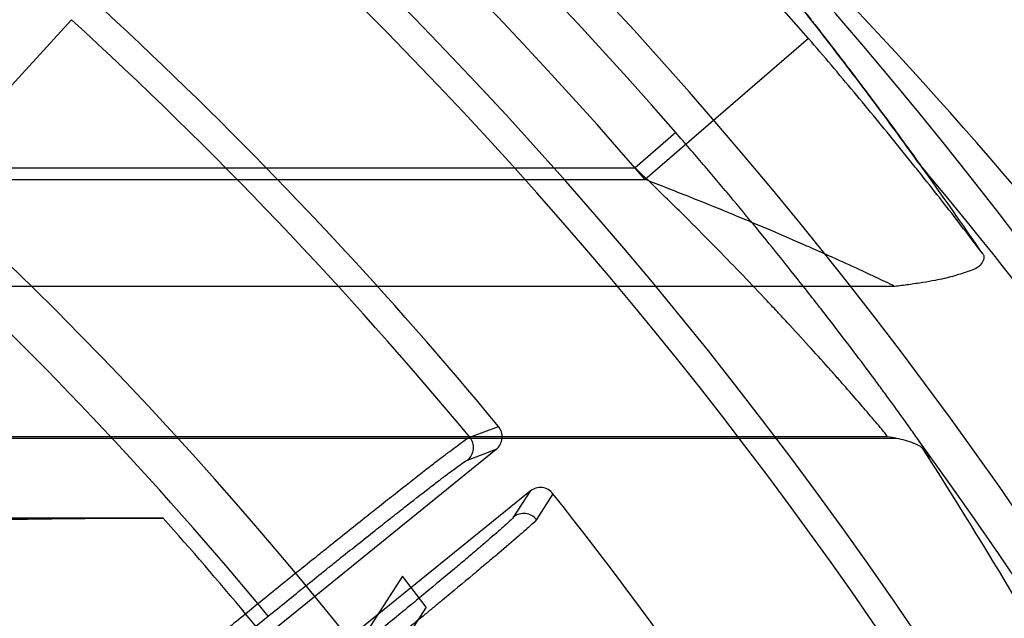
# Model space of a CAD drawing. Header units: millimetres. Extents: x 0 to 297, y 0 to 210.
# Tile 60 of 256: x 145.2196 to 145.3474, y 91.3944 to 91.4721. Entities that reach past the tile are written whole.
import ezdxf

# ---------------------------------------------------------------- set-up
doc = ezdxf.new("R2010")
doc.units = ezdxf.units.MM
doc.header["$LTSCALE"] = 16.335
doc.layers.get('0').update_dxf_attribs({"linetype": 'CONTINUOUS'})
for name, color, linetype in [('01_GLOBAL', 7, 'CONTINUOUS'), ('INTFCLR_1', 7, 'CONTINUOUS'), ('INTFCLR_144815', 7, 'CONTINUOUS')]:
    doc.layers.add(name, color=color, linetype=linetype)

msp = doc.modelspace()

# ---------------------------------------------------------------- linework, layer by layer
at = {"color": 7, "linetype": 'Continuous'}
msp.add_circle((145.8748034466, 92.1344639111), 2.66, dxfattribs=at)
at = {"color": 9, "linetype": 'Continuous'}
msp.add_arc((145.8748034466, 92.1344639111), 2.6259090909, 182.9674534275, 267.0325465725, dxfattribs=at)
at = {"layer": '01_GLOBAL', "color": 7, "linetype": 'Continuous'}
msp.add_circle((145.8748034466, 92.1344639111), 2.695, dxfattribs=at)
at = {"layer": 'INTFCLR_1', "color": 6, "linetype": 'Continuous'}
for radius in [0.4224162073, 0.4014439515]:
    msp.add_arc((144.8596077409, 91.07026820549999), radius, 270, 90.00000002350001, dxfattribs=at)
at = {"layer": 'INTFCLR_144815', "color": 9, "linetype": 'Continuous'}
for p, q in [((145.2263114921, 91.4721283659), (145.2027518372, 91.4463100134)), ((145.3220057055, 91.4696813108), (145.3008170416, 91.45137882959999)), ((145.3047753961, 91.4575001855), (145.2994941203, 91.4529062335)), ((145.1527800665, 91.4529062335), (145.2994941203, 91.4529062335)), ((145.1547628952, 91.45137882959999), (145.3008170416, 91.45137882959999)), ((145.3331882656, 91.43751025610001), (145.1631708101, 91.43751025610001)), ((145.2780318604, 91.41795266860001), (145.2817610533, 91.4193526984)), ((145.3322708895, 91.41799149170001), (145.1637667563, 91.41799149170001)), ((145.2777402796, 91.4149806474), (145.2814624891, 91.41638310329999)), ((145.2858677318, 91.4109430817), (145.283722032, 91.4075937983)), ((145.2888345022, 91.4106177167), (145.2866897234, 91.4072610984)), ((145.2489210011, 91.39504531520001), (145.250535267, 91.396352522)), ((145.2518566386, 91.394720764), (145.250535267, 91.396352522)), ((145.2502423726, 91.39341355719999), (145.2489210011, 91.39504531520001)), ((145.2502423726, 91.39341355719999), (145.2518566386, 91.394720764))]:
    msp.add_line(p, q, dxfattribs=at)
at = {"layer": 'INTFCLR_144815', "color": 6, "linetype": 'Continuous'}
for p, q in [((145.1638444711, 91.41782076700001), (145.3334037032, 91.41782076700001)), ((145.3334037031, 91.41782076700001), (145.3322708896, 91.41799149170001)), ((145.2229334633, 91.368987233), (145.2814624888, 91.41638310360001)), ((145.2858677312, 91.4109430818), (145.2273387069, 91.36354721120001)), ((145.2382170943, 91.40746242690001), (145.2027518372, 91.40746242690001)), ((145.2692837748, 91.3999159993), (145.254355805, 91.3768280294)), ((145.2723794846, 91.39589573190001), (145.2692837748, 91.3999159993)), ((145.2723794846, 91.39589573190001), (145.2617730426, 91.3794978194))]:
    msp.add_line(p, q, dxfattribs=at)
for radius in [0.4466793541, 0.4256665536]:
    msp.add_circle((144.8596077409, 91.07026820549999), radius, dxfattribs=at)
for centre, radius, start, end in [((144.8596077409, 91.07026820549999), 0.6157754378, 313.9937911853, 154.5150993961), ((144.8596077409, 91.07026820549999), 0.5947754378, 312.9543589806, 154.5144414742), ((144.8596077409, 91.07026820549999), 0.5751005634, 282.2440355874, 71.2863570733), ((144.8596077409, 91.07026820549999), 0.5477895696, 39.5878227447, 53.41217725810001), ((144.8596077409, 91.07026820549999), 0.4537777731, 308.490992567, 51.50900743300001), ((145.2801417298, 91.4180157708), 0.0020999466, 308.9713985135, 39.5433921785), ((145.2871901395, 91.4093118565), 0.0020998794, 38.4543214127, 129.0311302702), ((144.8596077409, 91.07026820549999), 0.5477895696, 24.36608327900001, 38.4121773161), ((144.8596077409, 91.07026820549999), 0.4682794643, 39.6819480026, 45.0983368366)]:
    msp.add_arc(centre, radius, start, end, dxfattribs=at)
at = {"layer": 'INTFCLR_144815', "color": 9, "linetype": 'Continuous'}
for centre, radius, start, end in [((144.8596077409, 91.07026820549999), 0.6110177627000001, 40.82000966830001, 69.7456365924), ((144.8596077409, 91.07026820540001), 0.5900193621, 41.0185890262, 70.4297169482), ((144.8596077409, 91.07026820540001), 0.5830188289, 40.8200096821, 70.5083984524), ((144.8596077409, 91.07026820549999), 0.5712784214, 292.4997540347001, 54.0964566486), ((144.8584874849, 91.03149731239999), 0.6449063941, 33.2549236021, 48.17648278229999), ((144.8596102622, 91.0702693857), 0.5153523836, 292.4997540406, 54.09645665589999), ((144.8596077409, 91.07026820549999), 0.5440250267, 39.7244769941, 47.61905441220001), ((144.8583095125, 91.05211643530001), 0.6241853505, 32.7308374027, 39.9894278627), ((144.8596077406, 91.0702682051), 0.5090729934, 39.83249369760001, 47.61905440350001), ((145.2764154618, 91.41661080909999), 0.0021007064, 309.1004512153, 39.69788963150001), ((144.8596077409, 91.07026820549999), 0.5897747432, 323.9261481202, 36.0738518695), ((144.8596077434, 91.07026820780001), 0.5069960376, 39.8359042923, 41.68865896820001), ((145.2850411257, 91.40595900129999), 0.0021007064, 38.3024229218, 128.899548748), ((144.8596077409, 91.07026820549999), 0.4720440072, 39.8280604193, 45.2874589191), ((144.8596077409, 91.07026820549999), 0.450734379, 313.8592910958, 46.1407088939)]:
    msp.add_arc(centre, radius, start, end, dxfattribs=at)
at = {"layer": 'INTFCLR_144815', "color": 6, "linetype": 'Continuous'}
for centre, major_axis, start_param, end_param in [((144.8596077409, 91.1075674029), (0, 0.5898045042), -0.9685585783, -0.9445698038), ((144.8596077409, 91.1063119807), (0, 0.5699527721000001), -1.0764691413, -0.9955506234)]:
    msp.add_ellipse(centre, major_axis=major_axis, ratio=0.9979983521, start_param=start_param, end_param=end_param, dxfattribs=at)
at = {"layer": 'INTFCLR_144815', "color": 7, "linetype": 'Continuous'}
for points, knots in [([(145.336537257, 91.45324680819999), (145.3355767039, 91.45457729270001), (145.3336697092, 91.4571963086), (145.3308253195, 91.4610364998), (145.3280515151, 91.46472059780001), (145.3253265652, 91.46828372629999), (145.3226272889, 91.47176037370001), (145.319943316, 91.475166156), (145.3173191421, 91.4784481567), (145.3147886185, 91.4815697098), (145.3123446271, 91.4845457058), (145.3099687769, 91.4874033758), (145.3076624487, 91.4901447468), (145.3054744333, 91.4927164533), (145.3034463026, 91.4950758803), (145.3016304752, 91.4971690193), (145.3000112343, 91.4990208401), (145.2985964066, 91.5006279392), (145.2973413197, 91.502045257), (145.2962333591, 91.5032901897), (145.2952510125, 91.5043891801), (145.2943931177, 91.5053454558), (145.293627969, 91.50619620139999), (145.2927764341, 91.5071401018), (145.2918555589, 91.5081626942), (145.2908682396, 91.5092418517), (145.2899072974, 91.510347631), (145.2893203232, 91.5108784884), (145.2882667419, 91.5123437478), (145.2885356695, 91.51208289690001)], [0, 0, 0, 0, 0.0647921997, 0.1279145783, 0.1886850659, 0.24687164, 0.3050233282, 0.3624703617, 0.4180808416, 0.4709367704, 0.5211305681, 0.5701283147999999, 0.617669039, 0.6625794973, 0.7034459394, 0.7405139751, 0.7719883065, 0.8005719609, 0.8250540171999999, 0.8467364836, 0.8663745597, 0.8832518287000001, 0.8974681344, 0.9115300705, 0.9335381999, 0.9512954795, 0.9710167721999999, 0.9852073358, 1, 1, 1, 1]), ([(145.3117577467, 91.48525212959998), (145.3120290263, 91.4849248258), (145.3125625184, 91.4842798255), (145.3133724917, 91.4832964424), (145.3141543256, 91.4823432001), (145.3149670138, 91.4813482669), (145.3158657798, 91.4802432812), (145.3169789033, 91.47886760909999), (145.318064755, 91.4775168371), (145.3190842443, 91.47624121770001), (145.3199784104, 91.47511728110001), (145.3209801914, 91.4738516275), (145.3220965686, 91.4724330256), (145.3233301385, 91.47085531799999), (145.3246886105, 91.469105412), (145.3261876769, 91.4671590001), (145.3278508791, 91.4649801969), (145.3296973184, 91.46253720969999), (145.3317602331, 91.4597771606), (145.3340684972, 91.4566495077), (145.3356851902, 91.45442707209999), (145.3365372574, 91.4532468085)], [0, 0, 0, 0, 0.031502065, 0.0620272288, 0.0944077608, 0.1228602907, 0.157224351, 0.1999562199, 0.2539934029, 0.2856523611, 0.3209634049, 0.3604224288, 0.4052646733, 0.4547334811, 0.5088290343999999, 0.5694256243, 0.6367868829, 0.7119491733, 0.7963482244, 0.8921288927, 1, 1, 1, 1])]:
    msp.add_open_spline(points, degree=3, knots=knots, dxfattribs=at)
at = {"layer": 'INTFCLR_144815', "color": 9, "linetype": 'Continuous'}
for points, knots in [([(145.3446748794, 91.44168480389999), (145.344448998, 91.4419831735), (145.3425884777, 91.444435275), (145.3398312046, 91.44800439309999), (145.3368119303, 91.4518233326), (145.3349993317, 91.454088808), (145.3322021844, 91.45755681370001), (145.3279015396, 91.4627822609), (145.3239958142, 91.46737735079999), (145.3220057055, 91.4696813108)], [0, 0, 0, 0, 0.0311601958, 0.2562938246, 0.3755179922, 0.436517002, 0.4978754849, 0.7465020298, 1, 1, 1, 1]), ([(145.3363673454, 91.41745039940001), (145.3360000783, 91.4179764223), (145.3353510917, 91.4188962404), (145.3340498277, 91.4207182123), (145.3327452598, 91.42251830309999), (145.3313207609, 91.4244586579), (145.3296984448, 91.4266484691), (145.3275091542, 91.4295624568), (145.3252064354, 91.4325711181), (145.3232534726, 91.435086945), (145.3211973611, 91.4377102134), (145.3174325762, 91.4424435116), (145.3135492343, 91.447182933), (145.3101134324, 91.451274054), (145.3077580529, 91.45405062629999), (145.3059735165, 91.45612278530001), (145.3047753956, 91.4575001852)], [0, 0, 0, 0, 0.0377150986, 0.0661774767, 0.1316218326, 0.1684043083, 0.2076852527, 0.2918342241, 0.3826682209, 0.4304127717, 0.4790648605, 0.5786084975, 0.7859529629, 0.8392389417, 0.892678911, 1, 1, 1, 1]), ([(145.3322709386, 91.4179914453), (145.3318043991, 91.41867633), (145.330869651, 91.4197185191), (145.3297064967, 91.42111855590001), (145.3284178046, 91.42261759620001), (145.3271299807, 91.42410051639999), (145.3257233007, 91.4256982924), (145.324118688, 91.4275013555), (145.3219556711, 91.4299033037), (145.3196807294, 91.4323793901), (145.3177517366, 91.4344503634), (145.3157193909, 91.4366116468), (145.3119940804, 91.4405145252), (145.3081589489, 91.4444161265), (145.3047676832, 91.44777976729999), (145.3024394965, 91.4500674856), (145.3006786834, 91.4517748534), (145.29949412, 91.4529062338)], [0, 0, 0, 0, 0.0518836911, 0.0872979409, 0.1140427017, 0.1756301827, 0.210274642, 0.247320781, 0.3267487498, 0.4126459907, 0.4578406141, 0.5039442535, 0.5983910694, 0.7956393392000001, 0.8464450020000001, 0.8974427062, 1, 1, 1, 1]), ([(145.3331882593, 91.43751026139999), (145.3324029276, 91.4379210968), (145.331139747, 91.4385104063), (145.3287424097, 91.4396398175), (145.3264684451, 91.4406788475), (145.3242926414, 91.4416552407), (145.3228932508, 91.442275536), (145.3205944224, 91.4432881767), (145.3178034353, 91.4444924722), (145.3149380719, 91.4457008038), (145.3132118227, 91.44641995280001), (145.3105284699, 91.4475298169), (145.306401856, 91.4491997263), (145.3027024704, 91.4506516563), (145.3008170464, 91.45137883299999)], [0, 0, 0, 0, 0.0754796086, 0.1186448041, 0.2257035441, 0.2883782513, 0.3217450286, 0.3560616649, 0.5023046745, 0.5806081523, 0.6208920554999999, 0.6615629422, 0.8279043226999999, 1, 1, 1, 1]), ([(145.250535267, 91.396352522), (145.2522428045, 91.3977376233), (145.2547867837, 91.3997948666), (145.2577485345, 91.40217812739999), (145.2594057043, 91.40350815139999), (145.2617568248, 91.40539164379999), (145.2644049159, 91.4075033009), (145.2669881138, 91.40954970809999), (145.2683586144, 91.4106311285), (145.2701582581, 91.41204709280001), (145.2718699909, 91.4133847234), (145.2734953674, 91.4146403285), (145.2743814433, 91.4153188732), (145.2755999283, 91.416258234), (145.2768810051, 91.4171532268), (145.2777247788, 91.41783091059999), (145.2780318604, 91.41795266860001)], [0, 0, 0, 0, 0.1886030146, 0.2806470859, 0.3260987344, 0.3708767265, 0.5390619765, 0.6166315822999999, 0.6535697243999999, 0.6888152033, 0.8130592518, 0.8399245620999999, 0.8649830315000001, 0.9088242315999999, 0.9716634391, 1, 1, 1, 1]), ([(145.3368743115, 91.4163896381), (145.3371559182, 91.4160225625), (145.3382420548, 91.4145447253), (145.3369232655, 91.41668400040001), (145.3365182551, 91.41722894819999), (145.3362983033, 91.4175438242)], [0, 0, 0, 0, 0.3423884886, 0.7157512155, 1, 1, 1, 1]), ([(145.2518566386, 91.394720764), (145.2534628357, 91.39602143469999), (145.2558560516, 91.39795298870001), (145.258642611, 91.4001902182), (145.2602018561, 91.4014386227), (145.262414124, 91.4032064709), (145.264905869, 91.40518839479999), (145.2673371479, 91.4071082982), (145.2686271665, 91.4081227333), (145.2703212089, 91.4094509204), (145.2719328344, 91.4107051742), (145.2734634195, 91.41188214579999), (145.2742978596, 91.41251807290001), (145.2754454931, 91.41339895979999), (145.2766531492, 91.4142342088), (145.2774494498, 91.41487102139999), (145.2777402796, 91.4149806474)], [0, 0, 0, 0, 0.1885916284, 0.2806298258, 0.3260795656, 0.3708551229, 0.5390329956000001, 0.6165993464, 0.6535363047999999, 0.6887817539, 0.8130239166, 0.8398897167, 0.8649487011, 0.9087902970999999, 0.9716394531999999, 1, 1, 1, 1]), ([(145.283722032, 91.4075937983), (145.2835564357, 91.40733539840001), (145.2830755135, 91.4069480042), (145.2823563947, 91.4062660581), (145.281048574, 91.40512787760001), (145.2794744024, 91.4037706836), (145.2779159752, 91.4024526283), (145.2768694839, 91.4015714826), (145.2750676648, 91.400060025), (145.2731885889, 91.3984965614), (145.2712351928, 91.3968801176), (145.2698072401, 91.3957011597), (145.2671857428, 91.3935437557), (145.2645139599, 91.39135787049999), (145.2621679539, 91.38944664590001), (145.2605521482, 91.38813258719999), (145.259336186, 91.38714625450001), (145.2585233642, 91.38648804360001)], [0, 0, 0, 0, 0.0280049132, 0.0550778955, 0.09089591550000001, 0.1859461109, 0.244878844, 0.2771094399, 0.3107821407, 0.4594773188, 0.5001614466, 0.5421405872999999, 0.6284469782, 0.8099581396, 0.8571323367, 0.9045625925, 1, 1, 1, 1]), ([(145.286689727, 91.40726109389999), (145.2865091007, 91.4069894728), (145.2859981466, 91.4065794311), (145.2852295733, 91.4058576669), (145.283835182, 91.4046512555), (145.2821573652, 91.40321117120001), (145.2804966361, 91.4018126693), (145.2793816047, 91.40087748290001), (145.27746192, 91.3992731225), (145.2754603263, 91.39761312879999), (145.2733798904, 91.39589653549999), (145.2718591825, 91.39464437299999), (145.2690675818, 91.3923527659), (145.2662225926, 91.39003072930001), (145.2637247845, 91.3880001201), (145.2620045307, 91.3866038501), (145.2607100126, 91.38555576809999), (145.2598447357, 91.3848562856)], [0, 0, 0, 0, 0.0279810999, 0.0550441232, 0.0908619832, 0.1859105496, 0.2448424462, 0.2770738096, 0.3107485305, 0.4594482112, 0.5001336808, 0.5421146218, 0.6284253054, 0.8099466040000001, 0.8571241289, 0.9045572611, 1, 1, 1, 1])]:
    msp.add_open_spline(points, degree=3, knots=knots, dxfattribs=at)
at = {"layer": 'INTFCLR_144815', "color": 6, "linetype": 'Continuous'}
for points, knots in [([(145.3446750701, 91.4416845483), (145.3449495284, 91.441284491), (145.344310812, 91.439924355), (145.3426220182, 91.4394292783), (145.3406617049, 91.43874807), (145.3386929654, 91.4383425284), (145.3367769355, 91.4379968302), (145.3350198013, 91.4377361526), (145.3337915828, 91.43758073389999), (145.3331882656, 91.43751025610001)], [0, 0, 0, 0, 0.1120707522, 0.250296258, 0.4098747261, 0.5897479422, 0.7140274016, 0.8596854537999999, 1, 1, 1, 1]), ([(145.3334037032, 91.41782076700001), (145.3337916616, 91.417758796), (145.3345553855, 91.4175869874), (145.3357327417, 91.41717954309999), (145.3365901, 91.41678942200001), (145.3368743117, 91.41638963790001)], [0, 0, 0, 0, 0.3102273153, 0.6126756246, 1, 1, 1, 1]), ([(145.1917144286, 91.4057241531), (145.1918186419, 91.4059775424), (145.1926577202, 91.4060003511), (145.1935321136, 91.4062087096), (145.1946938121, 91.40631672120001), (145.1956926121, 91.40641290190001), (145.196626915, 91.4064857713), (145.1974263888, 91.4065436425), (145.1982963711, 91.4066009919), (145.1992385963, 91.406658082), (145.2002552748, 91.40671469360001), (145.2013484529, 91.4067707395), (145.2025197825, 91.40682606), (145.2037708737, 91.40688050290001), (145.2051027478, 91.4069338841), (145.2065163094, 91.4069860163), (145.2080116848, 91.4070366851), (145.2095885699, 91.4070856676), (145.2112458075, 91.40713272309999), (145.2129815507, 91.4071776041), (145.2147930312, 91.40722005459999), (145.2166767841, 91.40725982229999), (145.2186285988, 91.4072966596), (145.2206435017, 91.40733032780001), (145.2227156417, 91.4073605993), (145.2248385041, 91.4073872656), (145.2270049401, 91.40741014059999), (145.22920739, 91.40742906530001), (145.2314378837, 91.4074439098), (145.2336882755, 91.4074545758), (145.2359502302, 91.40746099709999), (145.2374611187, 91.40746242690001), (145.2382170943, 91.40746242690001)], [0, 0, 0, 0, 0.0176371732, 0.0415772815, 0.0636374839, 0.0909480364, 0.1066876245, 0.1238760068, 0.1425682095, 0.1628060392, 0.1846430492, 0.2081156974, 0.2332698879, 0.2601291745, 0.2887286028, 0.3190756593, 0.3511864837, 0.3850459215, 0.4206337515, 0.457911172, 0.4968186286, 0.5372765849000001, 0.5792014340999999, 0.6224856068, 0.667000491, 0.7126060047, 0.7591519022, 0.8064687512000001, 0.8543900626, 0.9027391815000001, 0.9513353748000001, 1, 1, 1, 1]), ([(145.2221233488, 91.3726057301), (145.2222754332, 91.3728350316), (145.2227002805, 91.37318551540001), (145.2233423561, 91.3737942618), (145.224122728, 91.3744771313), (145.2250737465, 91.3753071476), (145.2261962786, 91.3762699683), (145.2274832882, 91.3773650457), (145.2289269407, 91.3785839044), (145.2305112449, 91.3799133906), (145.2322214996, 91.3813408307), (145.2340474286, 91.38285808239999), (145.2359824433, 91.3844597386), (145.2380088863, 91.3861311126), (145.2401071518, 91.3878557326), (145.2422540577, 91.3896146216), (145.2444407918, 91.39140112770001), (145.2466661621, 91.3932142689), (145.2481642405, 91.39443138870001), (145.2489210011, 91.39504531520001)], [0, 0, 0, 0, 0.0236120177, 0.046361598, 0.0762615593, 0.1124605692, 0.1547326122, 0.2031531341, 0.2574791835, 0.3168661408, 0.3806367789, 0.4486456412, 0.5205927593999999, 0.5961926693, 0.6740607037, 0.7536702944, 0.834362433, 0.9163764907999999, 1, 1, 1, 1])]:
    msp.add_open_spline(points, degree=3, knots=knots, dxfattribs=at)

doc.saveas('drawing.dxf')
